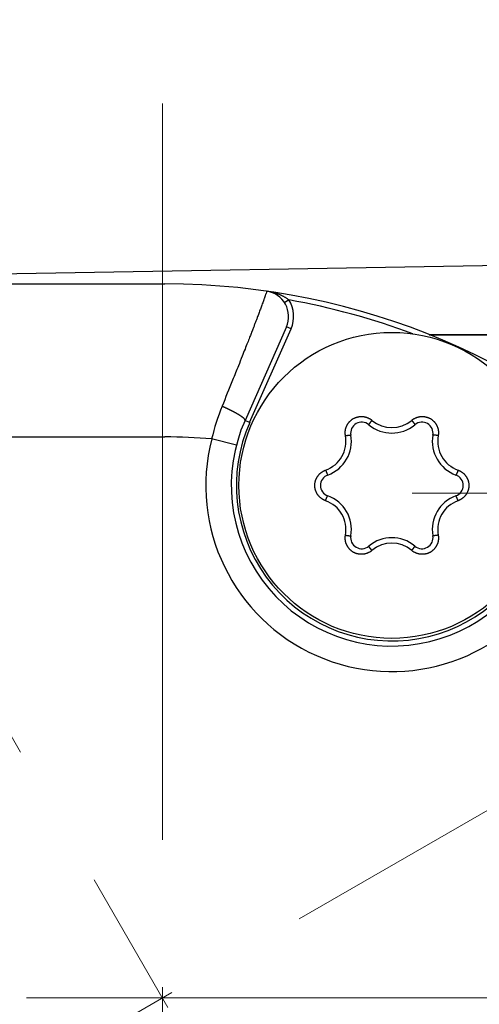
# Model space of a CAD drawing. Header units: millimetres. Extents: x 0 to 1071, y 0 to 742.
# Tile 27 of 127: x 479 to 488, y 225 to 244. Entities that reach past the tile are written whole.
import ezdxf

# ---------------------------------------------------------------- set-up
doc = ezdxf.new("R2010")
doc.units = ezdxf.units.MM
doc.header["$LTSCALE"] = 0.454724
doc.linetypes.add('CENTER', pattern=[50.8, 31.75, -6.35, 6.35, -6.35])
doc.layers.add('NoLayerName_001', color=7, linetype='Continuous')

# ---------------------------------------------------------------- blocks, each defined once
blk = doc.blocks.new('DIM_0003')
at = {"color": 3, "linetype": 'Continuous', "lineweight": 13}
blk.add_arc((54.498, 47.197), 54.498, 300, 210, dxfattribs=at)

msp = doc.modelspace()

# ---------------------------------------------------------------- linework, layer by layer
at = {"layer": 'NoLayerName_001', "color": 4, "linetype": 'CENTER', "lineweight": 13}
for p, q in [((481.3764, 205.0988), (481.3764, 242.9017)), ((471.3764, 242.4193), (513.0583, 170.224)), ((464.0558, 215.0988), (499.3413, 235.4708)), ((486.2764, 234.9983), (496.2764, 234.9983)), ((516.2461, 225.0988), (408.3764, 225.0988))]:
    msp.add_line(p, q, dxfattribs=at)
at = {"layer": 'NoLayerName_001', "color": 7, "linetype": 'Continuous', "lineweight": 25}
msp.add_line((493.8419, 239.5632), (468.8419, 239.1322), dxfattribs=at)
at = {"layer": 'NoLayerName_001', "color": 60, "linetype": 'Continuous', "lineweight": 25}
for p, q in [((475.9269, 239.0988), (481.4269, 239.0988)), ((483.8567, 238.7848), (483.7725, 238.7308)), ((483.8088, 238.2584), (482.9966, 236.4241)), ((483.9002, 238.2179), (483.8088, 238.2584)), ((483.088, 236.3836), (483.9002, 238.2179)), ((486.6109, 238.0988), (491.2764, 238.0988)), ((493.3769, 238.0988), (486.623, 238.0988)), ((483.088, 236.3836), (482.9966, 236.4241)), ((475.9269, 236.0988), (481.4269, 236.0988)), ((482.8267, 235.9357), (482.3426, 236.0606))]:
    msp.add_line(p, q, dxfattribs=at)
msp.add_circle((485.8769, 235.1488), 3, dxfattribs=at)
for centre, radius, start, end in [((481.4269, 225.0988), 14, 270, 90), ((483.3516, 238.4608), 0.5, 336.11967, 81.80247), ((483.489, 238.3216), 0.5914, 51.55712, 55.14345), ((481.4269, 225.0988), 13.9, 69.51275, 79.9326), ((483.3516, 238.4609), 0.6, 336.1169, 32.67139), ((486.707, 235.021), 4.4865, 158.02368, 166.60244), ((485.8769, 235.1488), 3.15, 156.1169, 336.1169), ((485.8769, 235.1488), 3.05, 156.1169, 336.1169), ((485.2852, 236.1735), 0.2167, 49.80613, 190.19387), ((485.8769, 236.8738), 0.7, 229.80613, 310.19387), ((485.8771, 236.8837), 0.6028, 229.67313, 310.32611), ((486.4685, 236.1735), 0.2167, 349.80613, 130.19387), ((481.4269, 225.0988), 11, 85.22472, 90), ((484.3749, 236.0159), 0.6022, 289.65289, 10.34711), ((484.383, 236.0113), 0.7, 289.80613, 10.19387), ((487.3708, 236.0113), 0.7, 169.80613, 250.19387), ((487.3788, 236.0159), 0.6022, 169.65291, 250.34709), ((485.8769, 235.1488), 3.65, 165.53355, 326.70026), ((484.6936, 235.1488), 0.2167, 109.80613, 250.19387), ((487.0601, 235.1488), 0.2167, 289.80613, 70.19387), ((484.383, 234.2863), 0.7, 349.80613, 70.19387), ((487.3708, 234.2863), 0.7, 109.80613, 190.19387), ((484.3749, 234.2816), 0.6022, 349.65292, 70.34708), ((487.3788, 234.2816), 0.6022, 109.65289, 190.34711), ((485.2852, 234.124), 0.2167, 169.80613, 310.19387), ((485.8769, 233.4238), 0.7, 49.80613, 130.19387), ((485.8766, 233.4138), 0.6028, 49.67313, 130.32611), ((486.4685, 234.124), 0.2167, 229.80613, 10.19387)]:
    msp.add_arc(centre, radius, start, end, dxfattribs=at)
for points, knots in [([(483.4229, 238.9557), (483.4182, 238.9418), (483.4112, 238.9209), (483.4017, 238.8932), (483.3945, 238.8724), (483.3873, 238.8516), (483.3801, 238.8308), (483.3728, 238.81), (483.363, 238.7824), (483.3507, 238.7478), (483.3358, 238.7064), (483.3208, 238.6651), (483.3056, 238.6238), (483.2904, 238.5825), (483.2751, 238.5412), (483.2596, 238.5), (483.2416, 238.452), (483.2208, 238.3971), (483.1973, 238.3354), (483.1736, 238.2738), (483.1472, 238.2054), (483.118, 238.1302), (483.0833, 238.0413), (483.0431, 237.9389), (482.9946, 237.8162), (482.935, 237.6662), (482.8534, 237.4619), (482.7222, 237.1352), (482.6151, 236.87), (482.5465, 236.7)], [0, 0, 0, 0, 0.0440032, 0.0660062, 0.0880086, 0.1100103, 0.1320124, 0.1540146, 0.1760167, 0.2200208, 0.264025, 0.3080292, 0.3520335, 0.3960377, 0.440042, 0.4840462, 0.5280504, 0.5940567, 0.660063, 0.7260693, 0.7920756, 0.880084, 0.9680923, 1.0781027, 1.2101152, 1.3641298, 1.5621487, 1.8701778, 2.4202298, 2.4202298, 2.4202298, 2.4202298]), ([(483.827, 238.8068), (483.821, 238.8109), (483.8091, 238.8191), (483.7907, 238.8306), (483.772, 238.8416), (483.7529, 238.852), (483.7336, 238.8619), (483.714, 238.8714), (483.6941, 238.8803), (483.6741, 238.8887), (483.6538, 238.8967), (483.6334, 238.9042), (483.6128, 238.9113), (483.5921, 238.9179), (483.5713, 238.9241), (483.5503, 238.9299), (483.5293, 238.9353), (483.5082, 238.9402), (483.487, 238.9447), (483.4657, 238.9488), (483.4443, 238.9526), (483.43, 238.9547), (483.4229, 238.9558)], [0, 0, 0, 0, 0.02167075, 0.04335167, 0.06504816, 0.08676319, 0.10849742, 0.13024935, 0.15201546, 0.17379033, 0.19556679, 0.21733601, 0.23908947, 0.26082698, 0.28255097, 0.30426357, 0.32596656, 0.34766141, 0.36934932, 0.39103116, 0.41270755, 0.43437882, 0.43437882, 0.43437882, 0.43437882]), ([(482.6118, 236.6708), (482.6082, 236.6724), (482.601, 236.6758), (482.5901, 236.6807), (482.5792, 236.6856), (482.5683, 236.6904), (482.5574, 236.6952), (482.5501, 236.6984), (482.5465, 236.7)], [0, 0, 0, 0, 0.011923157, 0.023846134, 0.035768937, 0.047691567, 0.059614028, 0.071536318, 0.071536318, 0.071536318, 0.071536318]), ([(482.9966, 236.4241), (482.9963, 236.428), (482.9972, 236.4365), (482.9893, 236.4465), (482.9816, 236.4556), (482.973, 236.4639), (482.964, 236.4718), (482.9548, 236.4794), (482.9453, 236.4866), (482.9357, 236.4936), (482.9259, 236.5005), (482.9161, 236.5072), (482.9062, 236.5138), (482.8962, 236.5203), (482.8861, 236.5267), (482.8759, 236.5329), (482.8658, 236.5392), (482.8555, 236.5453), (482.8453, 236.5513), (482.8349, 236.5573), (482.8246, 236.5632), (482.8142, 236.5691), (482.8038, 236.5749), (482.7933, 236.5806), (482.7828, 236.5862), (482.7723, 236.5918), (482.7617, 236.5974), (482.7511, 236.6029), (482.7405, 236.6084), (482.7299, 236.6138), (482.7193, 236.6191), (482.7086, 236.6245), (482.6979, 236.6298), (482.6872, 236.635), (482.6765, 236.6403), (482.6658, 236.6454), (482.655, 236.6506), (482.6442, 236.6557), (482.6334, 236.6608), (482.6226, 236.6658), (482.6154, 236.6691), (482.6118, 236.6708)], [0, 0, 0, 0, 0.01179245, 0.02430353, 0.0360378, 0.04799143, 0.05997732, 0.07191546, 0.0838301, 0.09573791, 0.1076489, 0.11956614, 0.13148889, 0.14341587, 0.15534535, 0.16727518, 0.17920338, 0.19112994, 0.20305538, 0.21498014, 0.22690458, 0.23882897, 0.25075352, 0.26267839, 0.27460365, 0.28652932, 0.29845536, 0.31038166, 0.3223081, 0.33423447, 0.34616055, 0.35808625, 0.37001161, 0.38193665, 0.39386139, 0.40578585, 0.41771006, 0.42963403, 0.44155778, 0.45348132, 0.46540466, 0.46540466, 0.46540466, 0.46540466]), ([(484.9673, 236.1241), (484.9665, 236.1292), (484.9647, 236.1395), (484.9631, 236.1551), (484.9622, 236.1707), (484.9621, 236.1864), (484.9627, 236.202), (484.9641, 236.2176), (484.9662, 236.2331), (484.9692, 236.2485), (484.9728, 236.2638), (484.9772, 236.2788), (484.9824, 236.2936), (484.9882, 236.3081), (484.9948, 236.3223), (485.002, 236.3362), (485.0099, 236.3497), (485.0185, 236.3628), (485.0277, 236.3754), (485.0375, 236.3876), (485.0479, 236.3993), (485.0589, 236.4105), (485.0704, 236.4211), (485.0824, 236.4311), (485.0949, 236.4406), (485.1079, 236.4494), (485.1212, 236.4575), (485.135, 236.465), (485.1491, 236.4718), (485.1635, 236.4779), (485.1782, 236.4833), (485.1932, 236.488), (485.2083, 236.4919), (485.2236, 236.4951), (485.2391, 236.4975), (485.2547, 236.4991), (485.2703, 236.5), (485.286, 236.5001), (485.3016, 236.4994), (485.3172, 236.4981), (485.3275, 236.4964), (485.3327, 236.4957)], [0, 0, 0, 0, 0.01560391, 0.03123477, 0.04688562, 0.06254921, 0.07821836, 0.09388632, 0.10954769, 0.12520242, 0.14085234, 0.15649894, 0.17214356, 0.18778768, 0.20343306, 0.21908072, 0.23473025, 0.25038088, 0.26603174, 0.28168218, 0.29733206, 0.31298188, 0.32863204, 0.34428244, 0.35993271, 0.37558253, 0.39123187, 0.40688125, 0.42253114, 0.43818149, 0.45383193, 0.4694821, 0.48513188, 0.50078165, 0.51643197, 0.53208275, 0.54773337, 0.563383, 0.57903085, 0.59467653, 0.610321, 0.610321, 0.610321, 0.610321]), ([(485.3327, 236.4957), (485.3378, 236.4947), (485.3481, 236.4929), (485.3633, 236.4892), (485.3783, 236.4848), (485.3931, 236.4796), (485.4076, 236.4737), (485.4218, 236.4671), (485.4357, 236.4598), (485.4492, 236.4518), (485.4623, 236.4432), (485.4749, 236.4341), (485.4829, 236.4274), (485.487, 236.4241)], [0, 0, 0, 0, 0.01564495, 0.03129179, 0.04694183, 0.06259659, 0.07825796, 0.09392591, 0.10959513, 0.12525889, 0.14091, 0.15654111, 0.17214515, 0.17214515, 0.17214515, 0.17214515]), ([(486.2667, 236.4241), (486.2708, 236.4274), (486.2788, 236.4341), (486.2915, 236.4432), (486.3045, 236.4518), (486.318, 236.4598), (486.3319, 236.4671), (486.3461, 236.4737), (486.3606, 236.4796), (486.3754, 236.4847), (486.3904, 236.4892), (486.4057, 236.4929), (486.421, 236.4958), (486.4365, 236.498), (486.4521, 236.4994), (486.4677, 236.5001), (486.4834, 236.5), (486.499, 236.4991), (486.5146, 236.4975), (486.5301, 236.4951), (486.5454, 236.4919), (486.5606, 236.488), (486.5755, 236.4833), (486.5902, 236.4779), (486.6046, 236.4718), (486.6187, 236.465), (486.6325, 236.4575), (486.6458, 236.4494), (486.6588, 236.4406), (486.6713, 236.4311), (486.6833, 236.4211), (486.6948, 236.4105), (486.7058, 236.3993), (486.7162, 236.3876), (486.726, 236.3754), (486.7352, 236.3628), (486.7438, 236.3497), (486.7517, 236.3362), (486.7589, 236.3223), (486.7656, 236.3081), (486.7693, 236.2983), (486.7712, 236.2935)], [0, 0, 0, 0, 0.01560377, 0.03123454, 0.04688539, 0.06254909, 0.07821843, 0.09388661, 0.10954815, 0.12520294, 0.14085285, 0.15649938, 0.1721439, 0.18778789, 0.20343314, 0.21908067, 0.23473008, 0.25038059, 0.26603134, 0.28168167, 0.29733144, 0.31298116, 0.32863122, 0.3442815, 0.35993163, 0.37558128, 0.39123041, 0.40687955, 0.4225292, 0.43817933, 0.45382961, 0.46947967, 0.4851294, 0.50077917, 0.51642951, 0.53208027, 0.54773078, 0.56338021, 0.57902775, 0.59467301, 0.61031702, 0.61031702, 0.61031702, 0.61031702]), ([(485.4294, 236.3495), (485.4291, 236.349), (485.4284, 236.3479), (485.4274, 236.3462), (485.4265, 236.3445), (485.4257, 236.3427), (485.4248, 236.341), (485.4251, 236.3397), (485.4251, 236.3391)], [0, 0, 0, 0, 0.001932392, 0.003873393, 0.0058132, 0.007735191, 0.009629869, 0.011524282, 0.011524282, 0.011524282, 0.011524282]), ([(485.487, 236.4241), (485.4862, 236.4232), (485.4845, 236.4212), (485.482, 236.4183), (485.4795, 236.4153), (485.4771, 236.4124), (485.4746, 236.4094), (485.4722, 236.4064), (485.4697, 236.4034), (485.4673, 236.4004), (485.4649, 236.3975), (485.4629, 236.3949), (485.4613, 236.3929), (485.4601, 236.3914), (485.4589, 236.3899), (485.4577, 236.3884), (485.4565, 236.3869), (485.4553, 236.3854), (485.4541, 236.3839), (485.4529, 236.3823), (485.4518, 236.3808), (485.4506, 236.3793), (485.4494, 236.3778), (485.4483, 236.3762), (485.4471, 236.3747), (485.4459, 236.3732), (485.4448, 236.3716), (485.4436, 236.3701), (485.4425, 236.3685), (485.4414, 236.367), (485.4402, 236.3654), (485.4391, 236.3639), (485.438, 236.3623), (485.4369, 236.3607), (485.4358, 236.3591), (485.4347, 236.3576), (485.4336, 236.356), (485.4325, 236.3544), (485.4315, 236.3528), (485.4304, 236.3512), (485.4297, 236.3501), (485.4294, 236.3495)], [0, 0, 0, 0, 0.003849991, 0.007700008, 0.011550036, 0.01540006, 0.019250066, 0.023100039, 0.026949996, 0.030799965, 0.034649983, 0.038500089, 0.04042519, 0.04235032, 0.044275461, 0.046200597, 0.048125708, 0.050050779, 0.051975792, 0.053900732, 0.055825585, 0.057750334, 0.059674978, 0.061599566, 0.063524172, 0.065448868, 0.067373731, 0.069298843, 0.071224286, 0.073150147, 0.0750765, 0.077003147, 0.078929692, 0.080855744, 0.08278092, 0.08470485, 0.086627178, 0.088547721, 0.090467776, 0.092389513, 0.094315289, 0.094315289, 0.094315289, 0.094315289]), ([(486.2667, 236.4241), (486.2676, 236.4232), (486.2692, 236.4212), (486.2717, 236.4183), (486.2742, 236.4153), (486.2767, 236.4124), (486.2791, 236.4094), (486.2816, 236.4064), (486.284, 236.4034), (486.2864, 236.4004), (486.2888, 236.3975), (486.2909, 236.3949), (486.2925, 236.3929), (486.2937, 236.3914), (486.2948, 236.3899), (486.296, 236.3884), (486.2972, 236.3869), (486.2984, 236.3854), (486.2996, 236.3839), (486.3008, 236.3823), (486.302, 236.3808), (486.3031, 236.3793), (486.3043, 236.3778), (486.3055, 236.3762), (486.3066, 236.3747), (486.3078, 236.3732), (486.3089, 236.3716), (486.3101, 236.3701), (486.3112, 236.3685), (486.3124, 236.367), (486.3135, 236.3654), (486.3146, 236.3639), (486.3157, 236.3623), (486.3169, 236.3607), (486.318, 236.3591), (486.319, 236.3575), (486.3201, 236.356), (486.3212, 236.3544), (486.3223, 236.3528), (486.3233, 236.3511), (486.324, 236.3501), (486.3243, 236.3495)], [0, 0, 0, 0, 0.003850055, 0.007700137, 0.011550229, 0.015400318, 0.019250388, 0.023100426, 0.026950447, 0.030800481, 0.034650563, 0.038500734, 0.040425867, 0.042351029, 0.044276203, 0.04620137, 0.048126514, 0.050051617, 0.051976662, 0.053901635, 0.055826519, 0.057751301, 0.059675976, 0.061600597, 0.063525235, 0.065449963, 0.067374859, 0.069300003, 0.071225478, 0.073151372, 0.075077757, 0.077004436, 0.078931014, 0.080857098, 0.082782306, 0.084706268, 0.086628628, 0.088549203, 0.09046929, 0.092391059, 0.094316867, 0.094316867, 0.094316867, 0.094316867]), ([(486.3243, 236.3495), (486.3247, 236.349), (486.3253, 236.3479), (486.3263, 236.3462), (486.3272, 236.3445), (486.328, 236.3427), (486.3289, 236.341), (486.3287, 236.3397), (486.3286, 236.3391)], [0, 0, 0, 0, 0.001932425, 0.00387346, 0.0058133, 0.007735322, 0.009630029, 0.011524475, 0.011524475, 0.011524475, 0.011524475]), ([(486.7712, 236.2935), (486.773, 236.2886), (486.7765, 236.2788), (486.7809, 236.2637), (486.7846, 236.2485), (486.7875, 236.2331), (486.7896, 236.2176), (486.791, 236.202), (486.7916, 236.1864), (486.7915, 236.1707), (486.7906, 236.1551), (486.789, 236.1395), (486.7872, 236.1292), (486.7864, 236.1241)], [0, 0, 0, 0, 0.01564453, 0.03129107, 0.04694096, 0.0625957, 0.07825716, 0.09392521, 0.10959444, 0.12525804, 0.14090884, 0.15653959, 0.17214336, 0.17214336, 0.17214336, 0.17214336]), ([(484.9673, 236.1241), (484.9686, 236.1243), (484.9711, 236.1248), (484.9749, 236.1255), (484.9787, 236.1261), (484.9825, 236.1268), (484.9863, 236.1274), (484.9901, 236.1281), (484.9939, 236.1287), (484.9977, 236.1293), (485.0015, 236.1299), (485.0046, 236.1304), (485.0072, 236.1308), (485.0091, 236.1311), (485.011, 236.1313), (485.0129, 236.1316), (485.0148, 236.1319), (485.0167, 236.1322), (485.0186, 236.1324), (485.0205, 236.1327), (485.0224, 236.1329), (485.0243, 236.1332), (485.0262, 236.1334), (485.0281, 236.1337), (485.0301, 236.1339), (485.032, 236.1342), (485.0339, 236.1344), (485.0358, 236.1346), (485.0377, 236.1348), (485.0396, 236.135), (485.0415, 236.1352), (485.0435, 236.1354), (485.0454, 236.1356), (485.0473, 236.1358), (485.0492, 236.136), (485.0511, 236.1361), (485.053, 236.1363), (485.055, 236.1364), (485.0569, 236.1365), (485.0588, 236.1366), (485.0601, 236.1366), (485.0607, 236.1367)], [0, 0, 0, 0, 0.003849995, 0.007700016, 0.011550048, 0.015400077, 0.019250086, 0.023100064, 0.026950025, 0.030799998, 0.03465002, 0.03850013, 0.040425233, 0.042350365, 0.044275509, 0.046200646, 0.04812576, 0.050050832, 0.051975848, 0.05390079, 0.055825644, 0.057750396, 0.059675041, 0.061599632, 0.06352424, 0.065448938, 0.067373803, 0.069298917, 0.071224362, 0.073150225, 0.07507658, 0.077003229, 0.078929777, 0.08085583, 0.082781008, 0.084704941, 0.086627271, 0.088547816, 0.090467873, 0.092389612, 0.094315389, 0.094315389, 0.094315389, 0.094315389]), ([(485.0607, 236.1367), (485.0614, 236.1367), (485.0627, 236.1367), (485.0646, 236.1367), (485.0665, 236.1366), (485.0684, 236.1364), (485.0704, 236.1364), (485.0714, 236.1355), (485.0719, 236.1352)], [0, 0, 0, 0, 0.001932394, 0.003873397, 0.005813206, 0.007735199, 0.009629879, 0.011524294, 0.011524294, 0.011524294, 0.011524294]), ([(486.693, 236.1367), (486.6924, 236.1367), (486.6911, 236.1367), (486.6891, 236.1367), (486.6872, 236.1366), (486.6853, 236.1364), (486.6833, 236.1364), (486.6823, 236.1355), (486.6818, 236.1352)], [0, 0, 0, 0, 0.001932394, 0.003873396, 0.005813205, 0.007735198, 0.009629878, 0.011524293, 0.011524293, 0.011524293, 0.011524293]), ([(486.7864, 236.1241), (486.7852, 236.1243), (486.7826, 236.1248), (486.7788, 236.1255), (486.775, 236.1261), (486.7713, 236.1268), (486.7675, 236.1274), (486.7637, 236.1281), (486.7599, 236.1287), (486.7561, 236.1293), (486.7523, 236.1299), (486.7491, 236.1304), (486.7465, 236.1308), (486.7446, 236.1311), (486.7427, 236.1313), (486.7408, 236.1316), (486.7389, 236.1319), (486.737, 236.1322), (486.7351, 236.1324), (486.7332, 236.1327), (486.7313, 236.1329), (486.7294, 236.1332), (486.7275, 236.1334), (486.7256, 236.1337), (486.7237, 236.1339), (486.7218, 236.1342), (486.7198, 236.1344), (486.7179, 236.1346), (486.716, 236.1348), (486.7141, 236.135), (486.7122, 236.1352), (486.7103, 236.1354), (486.7084, 236.1356), (486.7064, 236.1358), (486.7045, 236.136), (486.7026, 236.1361), (486.7007, 236.1363), (486.6988, 236.1364), (486.6969, 236.1365), (486.6949, 236.1366), (486.6936, 236.1366), (486.693, 236.1367)], [0, 0, 0, 0, 0.003849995, 0.007700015, 0.011550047, 0.015400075, 0.019250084, 0.023100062, 0.026950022, 0.030799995, 0.034650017, 0.038500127, 0.040425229, 0.042350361, 0.044275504, 0.046200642, 0.048125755, 0.050050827, 0.051975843, 0.053900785, 0.055825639, 0.05775039, 0.059675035, 0.061599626, 0.063524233, 0.065448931, 0.067373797, 0.06929891, 0.071224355, 0.073150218, 0.075076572, 0.077003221, 0.078929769, 0.080855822, 0.082781, 0.084704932, 0.086627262, 0.088547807, 0.090467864, 0.092389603, 0.09431538, 0.09431538, 0.09431538, 0.09431538]), ([(484.5774, 234.8487), (484.5726, 234.8506), (484.5628, 234.8542), (484.5485, 234.8606), (484.5345, 234.8676), (484.5209, 234.8753), (484.5077, 234.8837), (484.4948, 234.8927), (484.4825, 234.9023), (484.4706, 234.9126), (484.4592, 234.9233), (484.4484, 234.9347), (484.4382, 234.9465), (484.4286, 234.9588), (484.4195, 234.9716), (484.4111, 234.9848), (484.4034, 234.9984), (484.3963, 235.0124), (484.39, 235.0267), (484.3843, 235.0413), (484.3794, 235.0562), (484.3752, 235.0713), (484.3718, 235.0865), (484.3691, 235.102), (484.3672, 235.1175), (484.366, 235.1331), (484.3656, 235.1488), (484.366, 235.1644), (484.3672, 235.18), (484.3691, 235.1956), (484.3718, 235.211), (484.3752, 235.2263), (484.3794, 235.2414), (484.3843, 235.2562), (484.39, 235.2708), (484.3963, 235.2851), (484.4034, 235.2991), (484.4111, 235.3127), (484.4195, 235.3259), (484.4285, 235.3388), (484.4351, 235.3469), (484.4383, 235.351)], [0, 0, 0, 0, 0.01560396, 0.0312349, 0.04688591, 0.06254976, 0.07821926, 0.09388763, 0.10954942, 0.12520451, 0.14085472, 0.15650155, 0.17214635, 0.18779058, 0.20343606, 0.21908384, 0.23473353, 0.25038435, 0.26603543, 0.2816861, 0.29733619, 0.31298619, 0.32863649, 0.34428701, 0.35993736, 0.37558723, 0.39123657, 0.40688589, 0.42253571, 0.43818599, 0.45383641, 0.46948661, 0.48513647, 0.50078639, 0.51643686, 0.53208773, 0.54773837, 0.5633879, 0.57903556, 0.59468094, 0.61032506, 0.61032506, 0.61032506, 0.61032506]), ([(484.4383, 235.351), (484.4417, 235.3549), (484.4484, 235.3629), (484.4593, 235.3742), (484.4706, 235.385), (484.4825, 235.3952), (484.4948, 235.4048), (484.5077, 235.4138), (484.5209, 235.4222), (484.5345, 235.4299), (484.5485, 235.4369), (484.5628, 235.4434), (484.5726, 235.4469), (484.5774, 235.4488)], [0, 0, 0, 0, 0.01564465, 0.03129129, 0.04694128, 0.06259608, 0.07825755, 0.09392559, 0.10959481, 0.12525847, 0.14090938, 0.15654029, 0.17214425, 0.17214425, 0.17214425, 0.17214425]), ([(484.5774, 235.4488), (484.5779, 235.4476), (484.5787, 235.4452), (484.58, 235.4416), (484.5813, 235.4379), (484.5827, 235.4343), (484.584, 235.4307), (484.5854, 235.4271), (484.5867, 235.4235), (484.5881, 235.4199), (484.5895, 235.4163), (484.5906, 235.4133), (484.5916, 235.4109), (484.5923, 235.4092), (484.593, 235.4074), (484.5937, 235.4056), (484.5944, 235.4038), (484.5951, 235.402), (484.5959, 235.4002), (484.5966, 235.3984), (484.5973, 235.3967), (484.5981, 235.3949), (484.5988, 235.3931), (484.5995, 235.3913), (484.6003, 235.3896), (484.6011, 235.3878), (484.6018, 235.386), (484.6026, 235.3842), (484.6033, 235.3825), (484.6041, 235.3807), (484.6049, 235.379), (484.6057, 235.3772), (484.6065, 235.3754), (484.6073, 235.3737), (484.6081, 235.372), (484.6089, 235.3702), (484.6098, 235.3685), (484.6106, 235.3668), (484.6115, 235.365), (484.6124, 235.3633), (484.613, 235.3622), (484.6133, 235.3616)], [0, 0, 0, 0, 0.003849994, 0.007700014, 0.011550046, 0.015400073, 0.019250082, 0.023100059, 0.026950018, 0.030799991, 0.034650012, 0.038500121, 0.040425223, 0.042350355, 0.044275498, 0.046200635, 0.048125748, 0.05005082, 0.051975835, 0.053900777, 0.055825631, 0.057750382, 0.059675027, 0.061599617, 0.063524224, 0.065448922, 0.067373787, 0.0692989, 0.071224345, 0.073150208, 0.075076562, 0.077003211, 0.078929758, 0.080855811, 0.082780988, 0.084704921, 0.08662725, 0.088547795, 0.090467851, 0.09238959, 0.094315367, 0.094315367, 0.094315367, 0.094315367]), ([(484.6133, 235.3616), (484.6136, 235.3611), (484.6142, 235.3599), (484.6152, 235.3583), (484.6162, 235.3566), (484.6173, 235.3551), (484.6183, 235.3534), (484.6196, 235.353), (484.6202, 235.3527)], [0, 0, 0, 0, 0.001932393, 0.003873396, 0.005813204, 0.007735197, 0.009629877, 0.011524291, 0.011524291, 0.011524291, 0.011524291]), ([(487.1405, 235.3616), (487.1402, 235.3611), (487.1395, 235.3599), (487.1386, 235.3583), (487.1376, 235.3566), (487.1364, 235.3551), (487.1354, 235.3534), (487.1341, 235.353), (487.1336, 235.3527)], [0, 0, 0, 0, 0.001932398, 0.003873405, 0.005813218, 0.007735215, 0.009629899, 0.011524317, 0.011524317, 0.011524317, 0.011524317]), ([(487.1763, 235.4488), (487.1759, 235.4476), (487.175, 235.4452), (487.1737, 235.4416), (487.1724, 235.4379), (487.171, 235.4343), (487.1697, 235.4307), (487.1684, 235.4271), (487.167, 235.4235), (487.1656, 235.4199), (487.1642, 235.4163), (487.1631, 235.4133), (487.1621, 235.4109), (487.1614, 235.4092), (487.1607, 235.4074), (487.16, 235.4056), (487.1593, 235.4038), (487.1586, 235.402), (487.1579, 235.4002), (487.1571, 235.3984), (487.1564, 235.3967), (487.1557, 235.3949), (487.1549, 235.3931), (487.1542, 235.3913), (487.1534, 235.3896), (487.1527, 235.3878), (487.1519, 235.386), (487.1512, 235.3842), (487.1504, 235.3825), (487.1496, 235.3807), (487.1488, 235.379), (487.148, 235.3772), (487.1472, 235.3754), (487.1464, 235.3737), (487.1456, 235.372), (487.1448, 235.3702), (487.144, 235.3685), (487.1431, 235.3668), (487.1422, 235.365), (487.1414, 235.3633), (487.1408, 235.3622), (487.1405, 235.3616)], [0, 0, 0, 0, 0.003850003, 0.007700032, 0.011550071, 0.015400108, 0.019250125, 0.02310011, 0.026950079, 0.03080006, 0.03465009, 0.038500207, 0.040425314, 0.04235045, 0.044275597, 0.046200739, 0.048125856, 0.050050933, 0.051975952, 0.053900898, 0.055825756, 0.057750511, 0.059675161, 0.061599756, 0.063524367, 0.065449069, 0.067373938, 0.069299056, 0.071224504, 0.073150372, 0.07507673, 0.077003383, 0.078929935, 0.080855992, 0.082781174, 0.08470511, 0.086627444, 0.088547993, 0.090468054, 0.092389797, 0.094315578, 0.094315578, 0.094315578, 0.094315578]), ([(487.1763, 235.4488), (487.1811, 235.4469), (487.1909, 235.4434), (487.2052, 235.4369), (487.2192, 235.4299), (487.2328, 235.4222), (487.2461, 235.4138), (487.2589, 235.4048), (487.2713, 235.3952), (487.2831, 235.385), (487.2945, 235.3742), (487.3053, 235.3629), (487.3155, 235.351), (487.3252, 235.3387), (487.3342, 235.3259), (487.3426, 235.3127), (487.3503, 235.2991), (487.3574, 235.2851), (487.3637, 235.2708), (487.3694, 235.2562), (487.3743, 235.2414), (487.3785, 235.2263), (487.382, 235.211), (487.3846, 235.1956), (487.3866, 235.18), (487.3877, 235.1644), (487.3881, 235.1488), (487.3877, 235.1331), (487.3866, 235.1175), (487.3846, 235.102), (487.382, 235.0865), (487.3785, 235.0713), (487.3743, 235.0562), (487.3694, 235.0413), (487.3637, 235.0267), (487.3574, 235.0124), (487.3503, 234.9984), (487.3426, 234.9848), (487.3342, 234.9716), (487.3252, 234.9588), (487.3186, 234.9507), (487.3154, 234.9466)], [0, 0, 0, 0, 0.01560396, 0.0312349, 0.04688591, 0.06254976, 0.07821926, 0.09388763, 0.10954942, 0.12520451, 0.14085472, 0.15650155, 0.17214635, 0.18779058, 0.20343606, 0.21908384, 0.23473353, 0.25038435, 0.26603543, 0.2816861, 0.29733619, 0.31298619, 0.32863649, 0.34428701, 0.35993736, 0.37558723, 0.39123657, 0.40688589, 0.42253571, 0.43818599, 0.45383641, 0.46948661, 0.48513647, 0.50078639, 0.51643686, 0.53208773, 0.54773837, 0.5633879, 0.57903556, 0.59468094, 0.61032506, 0.61032506, 0.61032506, 0.61032506]), ([(484.6133, 234.9359), (484.6136, 234.9365), (484.6142, 234.9376), (484.6152, 234.9393), (484.6162, 234.9409), (484.6173, 234.9425), (484.6183, 234.9442), (484.6196, 234.9446), (484.6202, 234.9449)], [0, 0, 0, 0, 0.001932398, 0.003873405, 0.005813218, 0.007735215, 0.009629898, 0.011524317, 0.011524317, 0.011524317, 0.011524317]), ([(487.1405, 234.9359), (487.1402, 234.9365), (487.1395, 234.9376), (487.1386, 234.9393), (487.1376, 234.9409), (487.1364, 234.9425), (487.1354, 234.9442), (487.1341, 234.9446), (487.1336, 234.9449)], [0, 0, 0, 0, 0.001932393, 0.003873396, 0.005813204, 0.007735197, 0.009629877, 0.011524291, 0.011524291, 0.011524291, 0.011524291]), ([(487.3154, 234.9466), (487.312, 234.9426), (487.3053, 234.9346), (487.2945, 234.9234), (487.2831, 234.9126), (487.2713, 234.9023), (487.2589, 234.8927), (487.2461, 234.8837), (487.2328, 234.8753), (487.2192, 234.8676), (487.2052, 234.8606), (487.1909, 234.8542), (487.1811, 234.8506), (487.1763, 234.8487)], [0, 0, 0, 0, 0.01564465, 0.03129129, 0.04694128, 0.06259608, 0.07825755, 0.09392559, 0.10959481, 0.12525847, 0.14090938, 0.15654029, 0.17214425, 0.17214425, 0.17214425, 0.17214425]), ([(484.5774, 234.8487), (484.5779, 234.8499), (484.5787, 234.8524), (484.58, 234.856), (484.5813, 234.8596), (484.5827, 234.8632), (484.584, 234.8668), (484.5854, 234.8704), (484.5867, 234.874), (484.5881, 234.8776), (484.5895, 234.8812), (484.5906, 234.8842), (484.5916, 234.8866), (484.5923, 234.8884), (484.593, 234.8902), (484.5937, 234.892), (484.5944, 234.8938), (484.5951, 234.8955), (484.5959, 234.8973), (484.5966, 234.8991), (484.5973, 234.9009), (484.5981, 234.9027), (484.5988, 234.9044), (484.5995, 234.9062), (484.6003, 234.908), (484.6011, 234.9098), (484.6018, 234.9115), (484.6026, 234.9133), (484.6033, 234.9151), (484.6041, 234.9168), (484.6049, 234.9186), (484.6057, 234.9203), (484.6065, 234.9221), (484.6073, 234.9238), (484.6081, 234.9256), (484.6089, 234.9273), (484.6098, 234.9291), (484.6106, 234.9308), (484.6115, 234.9325), (484.6124, 234.9342), (484.613, 234.9353), (484.6133, 234.9359)], [0, 0, 0, 0, 0.003850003, 0.007700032, 0.011550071, 0.015400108, 0.019250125, 0.02310011, 0.026950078, 0.03080006, 0.03465009, 0.038500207, 0.040425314, 0.04235045, 0.044275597, 0.046200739, 0.048125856, 0.050050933, 0.051975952, 0.053900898, 0.055825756, 0.057750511, 0.059675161, 0.061599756, 0.063524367, 0.065449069, 0.067373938, 0.069299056, 0.071224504, 0.073150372, 0.07507673, 0.077003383, 0.078929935, 0.080855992, 0.082781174, 0.08470511, 0.086627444, 0.088547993, 0.090468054, 0.092389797, 0.094315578, 0.094315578, 0.094315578, 0.094315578]), ([(487.1763, 234.8487), (487.1759, 234.8499), (487.175, 234.8524), (487.1737, 234.856), (487.1724, 234.8596), (487.171, 234.8632), (487.1697, 234.8668), (487.1684, 234.8704), (487.167, 234.874), (487.1656, 234.8776), (487.1642, 234.8812), (487.1631, 234.8842), (487.1621, 234.8866), (487.1614, 234.8884), (487.1607, 234.8902), (487.16, 234.892), (487.1593, 234.8938), (487.1586, 234.8955), (487.1579, 234.8973), (487.1571, 234.8991), (487.1564, 234.9009), (487.1557, 234.9027), (487.1549, 234.9044), (487.1542, 234.9062), (487.1534, 234.908), (487.1527, 234.9098), (487.1519, 234.9115), (487.1512, 234.9133), (487.1504, 234.9151), (487.1496, 234.9168), (487.1488, 234.9186), (487.148, 234.9203), (487.1472, 234.9221), (487.1464, 234.9238), (487.1456, 234.9256), (487.1448, 234.9273), (487.144, 234.9291), (487.1431, 234.9308), (487.1422, 234.9325), (487.1414, 234.9342), (487.1408, 234.9353), (487.1405, 234.9359)], [0, 0, 0, 0, 0.003849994, 0.007700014, 0.011550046, 0.015400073, 0.019250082, 0.023100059, 0.026950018, 0.030799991, 0.034650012, 0.038500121, 0.040425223, 0.042350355, 0.044275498, 0.046200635, 0.048125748, 0.05005082, 0.051975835, 0.053900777, 0.055825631, 0.057750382, 0.059675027, 0.061599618, 0.063524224, 0.065448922, 0.067373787, 0.0692989, 0.071224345, 0.073150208, 0.075076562, 0.077003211, 0.078929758, 0.080855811, 0.082780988, 0.084704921, 0.08662725, 0.088547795, 0.090467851, 0.09238959, 0.094315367, 0.094315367, 0.094315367, 0.094315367]), ([(484.9825, 234.004), (484.9808, 234.009), (484.9772, 234.0188), (484.9728, 234.0338), (484.9692, 234.049), (484.9662, 234.0644), (484.9641, 234.0799), (484.9627, 234.0955), (484.9621, 234.1112), (484.9622, 234.1269), (484.9631, 234.1425), (484.9647, 234.158), (484.9665, 234.1683), (484.9673, 234.1734)], [0, 0, 0, 0, 0.01564453, 0.03129107, 0.04694096, 0.0625957, 0.07825716, 0.09392521, 0.10959444, 0.12525804, 0.14090884, 0.15653959, 0.17214336, 0.17214336, 0.17214336, 0.17214336]), ([(484.9673, 234.1734), (484.9686, 234.1732), (484.9711, 234.1728), (484.9749, 234.1721), (484.9787, 234.1714), (484.9825, 234.1708), (484.9863, 234.1701), (484.9901, 234.1695), (484.9939, 234.1689), (484.9977, 234.1682), (485.0015, 234.1676), (485.0046, 234.1672), (485.0072, 234.1668), (485.0091, 234.1665), (485.011, 234.1662), (485.0129, 234.1659), (485.0148, 234.1657), (485.0167, 234.1654), (485.0186, 234.1651), (485.0205, 234.1649), (485.0224, 234.1646), (485.0243, 234.1644), (485.0262, 234.1641), (485.0281, 234.1639), (485.0301, 234.1636), (485.032, 234.1634), (485.0339, 234.1632), (485.0358, 234.1629), (485.0377, 234.1627), (485.0396, 234.1625), (485.0415, 234.1623), (485.0435, 234.1621), (485.0454, 234.1619), (485.0473, 234.1618), (485.0492, 234.1616), (485.0511, 234.1614), (485.053, 234.1613), (485.055, 234.1612), (485.0569, 234.1611), (485.0588, 234.161), (485.0601, 234.1609), (485.0607, 234.1609)], [0, 0, 0, 0, 0.003849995, 0.007700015, 0.011550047, 0.015400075, 0.019250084, 0.023100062, 0.026950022, 0.030799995, 0.034650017, 0.038500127, 0.040425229, 0.042350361, 0.044275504, 0.046200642, 0.048125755, 0.050050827, 0.051975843, 0.053900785, 0.055825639, 0.05775039, 0.059675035, 0.061599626, 0.063524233, 0.065448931, 0.067373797, 0.06929891, 0.071224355, 0.073150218, 0.075076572, 0.077003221, 0.078929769, 0.080855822, 0.082781, 0.084704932, 0.086627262, 0.088547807, 0.090467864, 0.092389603, 0.09431538, 0.09431538, 0.09431538, 0.09431538]), ([(486.7864, 234.1734), (486.7872, 234.1683), (486.789, 234.158), (486.7906, 234.1425), (486.7915, 234.1269), (486.7916, 234.1112), (486.791, 234.0955), (486.7896, 234.0799), (486.7875, 234.0644), (486.7846, 234.049), (486.7809, 234.0338), (486.7765, 234.0188), (486.7714, 234.004), (486.7655, 233.9895), (486.759, 233.9753), (486.7517, 233.9614), (486.7438, 233.9479), (486.7352, 233.9348), (486.726, 233.9221), (486.7162, 233.9099), (486.7058, 233.8982), (486.6948, 233.8871), (486.6833, 233.8764), (486.6713, 233.8664), (486.6588, 233.857), (486.6458, 233.8482), (486.6325, 233.84), (486.6187, 233.8325), (486.6046, 233.8257), (486.5902, 233.8196), (486.5755, 233.8142), (486.5606, 233.8096), (486.5454, 233.8056), (486.5301, 233.8025), (486.5146, 233.8001), (486.499, 233.7984), (486.4834, 233.7976), (486.4678, 233.7974), (486.4521, 233.7981), (486.4365, 233.7995), (486.4262, 233.8011), (486.421, 233.8018)], [0, 0, 0, 0, 0.01560391, 0.03123477, 0.04688562, 0.06254921, 0.07821836, 0.09388632, 0.10954769, 0.12520242, 0.14085234, 0.15649894, 0.17214356, 0.18778768, 0.20343306, 0.21908072, 0.23473025, 0.25038088, 0.26603174, 0.28168218, 0.29733206, 0.31298188, 0.32863204, 0.34428244, 0.35993271, 0.37558253, 0.39123187, 0.40688125, 0.42253114, 0.43818149, 0.45383193, 0.4694821, 0.48513188, 0.50078165, 0.51643197, 0.53208275, 0.54773337, 0.563383, 0.57903085, 0.59467653, 0.610321, 0.610321, 0.610321, 0.610321]), ([(486.7864, 234.1734), (486.7852, 234.1732), (486.7826, 234.1728), (486.7788, 234.1721), (486.775, 234.1714), (486.7713, 234.1708), (486.7675, 234.1701), (486.7637, 234.1695), (486.7599, 234.1689), (486.7561, 234.1682), (486.7523, 234.1676), (486.7491, 234.1672), (486.7465, 234.1668), (486.7446, 234.1665), (486.7427, 234.1662), (486.7408, 234.1659), (486.7389, 234.1657), (486.737, 234.1654), (486.7351, 234.1651), (486.7332, 234.1649), (486.7313, 234.1646), (486.7294, 234.1644), (486.7275, 234.1641), (486.7256, 234.1639), (486.7237, 234.1636), (486.7218, 234.1634), (486.7198, 234.1632), (486.7179, 234.1629), (486.716, 234.1627), (486.7141, 234.1625), (486.7122, 234.1623), (486.7103, 234.1621), (486.7084, 234.1619), (486.7064, 234.1618), (486.7045, 234.1616), (486.7026, 234.1614), (486.7007, 234.1613), (486.6988, 234.1612), (486.6969, 234.1611), (486.6949, 234.161), (486.6936, 234.1609), (486.693, 234.1609)], [0, 0, 0, 0, 0.003849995, 0.007700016, 0.011550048, 0.015400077, 0.019250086, 0.023100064, 0.026950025, 0.030799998, 0.03465002, 0.03850013, 0.040425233, 0.042350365, 0.044275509, 0.046200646, 0.04812576, 0.050050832, 0.051975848, 0.05390079, 0.055825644, 0.057750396, 0.059675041, 0.061599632, 0.06352424, 0.065448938, 0.067373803, 0.069298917, 0.071224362, 0.073150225, 0.07507658, 0.077003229, 0.078929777, 0.08085583, 0.082781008, 0.084704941, 0.086627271, 0.088547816, 0.090467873, 0.092389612, 0.094315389, 0.094315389, 0.094315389, 0.094315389]), ([(485.487, 233.8734), (485.4829, 233.8701), (485.4749, 233.8635), (485.4623, 233.8543), (485.4492, 233.8457), (485.4357, 233.8378), (485.4218, 233.8305), (485.4076, 233.8239), (485.3931, 233.818), (485.3783, 233.8128), (485.3633, 233.8084), (485.3481, 233.8047), (485.3327, 233.8017), (485.3172, 233.7995), (485.3016, 233.7981), (485.286, 233.7975), (485.2703, 233.7976), (485.2547, 233.7984), (485.2391, 233.8001), (485.2236, 233.8025), (485.2083, 233.8056), (485.1932, 233.8096), (485.1782, 233.8142), (485.1635, 233.8196), (485.1491, 233.8257), (485.135, 233.8325), (485.1212, 233.84), (485.1079, 233.8482), (485.0949, 233.857), (485.0824, 233.8664), (485.0704, 233.8764), (485.0589, 233.8871), (485.0479, 233.8982), (485.0375, 233.9099), (485.0277, 233.9221), (485.0185, 233.9348), (485.01, 233.9479), (485.002, 233.9614), (484.9948, 233.9753), (484.9882, 233.9895), (484.9844, 233.9992), (484.9825, 234.004)], [0, 0, 0, 0, 0.01560377, 0.03123454, 0.04688539, 0.06254909, 0.07821843, 0.09388661, 0.10954815, 0.12520294, 0.14085285, 0.15649938, 0.1721439, 0.18778789, 0.20343314, 0.21908067, 0.23473008, 0.25038059, 0.26603134, 0.28168167, 0.29733144, 0.31298116, 0.32863122, 0.3442815, 0.35993163, 0.37558128, 0.39123041, 0.40687955, 0.4225292, 0.43817933, 0.45382961, 0.46947967, 0.4851294, 0.50077917, 0.51642951, 0.53208027, 0.54773078, 0.56338021, 0.57902775, 0.59467301, 0.61031702, 0.61031702, 0.61031702, 0.61031702]), ([(485.0607, 234.1609), (485.0614, 234.1609), (485.0627, 234.1609), (485.0646, 234.1609), (485.0665, 234.1609), (485.0684, 234.1611), (485.0704, 234.1612), (485.0714, 234.1621), (485.0719, 234.1624)], [0, 0, 0, 0, 0.001932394, 0.003873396, 0.005813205, 0.007735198, 0.009629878, 0.011524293, 0.011524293, 0.011524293, 0.011524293]), ([(486.693, 234.1609), (486.6924, 234.1609), (486.6911, 234.1609), (486.6891, 234.1609), (486.6872, 234.1609), (486.6853, 234.1611), (486.6833, 234.1612), (486.6823, 234.1621), (486.6818, 234.1624)], [0, 0, 0, 0, 0.001932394, 0.003873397, 0.005813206, 0.007735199, 0.009629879, 0.011524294, 0.011524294, 0.011524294, 0.011524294]), ([(485.4294, 233.948), (485.4291, 233.9486), (485.4284, 233.9497), (485.4274, 233.9514), (485.4265, 233.9531), (485.4257, 233.9548), (485.4248, 233.9566), (485.4251, 233.9579), (485.4251, 233.9585)], [0, 0, 0, 0, 0.001932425, 0.00387346, 0.0058133, 0.007735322, 0.009630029, 0.011524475, 0.011524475, 0.011524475, 0.011524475]), ([(485.487, 233.8734), (485.4862, 233.8744), (485.4845, 233.8763), (485.482, 233.8793), (485.4795, 233.8822), (485.4771, 233.8852), (485.4746, 233.8882), (485.4722, 233.8911), (485.4697, 233.8941), (485.4673, 233.8971), (485.4649, 233.9001), (485.4629, 233.9026), (485.4613, 233.9046), (485.4601, 233.9061), (485.4589, 233.9076), (485.4577, 233.9091), (485.4565, 233.9106), (485.4553, 233.9122), (485.4541, 233.9137), (485.4529, 233.9152), (485.4518, 233.9167), (485.4506, 233.9183), (485.4494, 233.9198), (485.4483, 233.9213), (485.4471, 233.9228), (485.4459, 233.9244), (485.4448, 233.9259), (485.4436, 233.9275), (485.4425, 233.929), (485.4414, 233.9306), (485.4402, 233.9321), (485.4391, 233.9337), (485.438, 233.9353), (485.4369, 233.9368), (485.4358, 233.9384), (485.4347, 233.94), (485.4336, 233.9416), (485.4325, 233.9432), (485.4315, 233.9448), (485.4304, 233.9464), (485.4297, 233.9475), (485.4294, 233.948)], [0, 0, 0, 0, 0.003850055, 0.007700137, 0.011550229, 0.015400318, 0.019250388, 0.023100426, 0.026950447, 0.030800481, 0.034650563, 0.038500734, 0.040425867, 0.042351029, 0.044276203, 0.04620137, 0.048126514, 0.050051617, 0.051976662, 0.053901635, 0.055826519, 0.057751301, 0.059675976, 0.061600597, 0.063525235, 0.065449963, 0.067374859, 0.069300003, 0.071225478, 0.073151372, 0.075077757, 0.077004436, 0.078931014, 0.080857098, 0.082782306, 0.084706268, 0.086628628, 0.088549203, 0.09046929, 0.092391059, 0.094316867, 0.094316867, 0.094316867, 0.094316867]), ([(486.2667, 233.8734), (486.2676, 233.8744), (486.2692, 233.8763), (486.2717, 233.8793), (486.2742, 233.8822), (486.2767, 233.8852), (486.2791, 233.8882), (486.2816, 233.8911), (486.284, 233.8941), (486.2864, 233.8971), (486.2888, 233.9001), (486.2909, 233.9026), (486.2925, 233.9046), (486.2937, 233.9061), (486.2948, 233.9076), (486.296, 233.9091), (486.2972, 233.9106), (486.2984, 233.9122), (486.2996, 233.9137), (486.3008, 233.9152), (486.302, 233.9167), (486.3031, 233.9183), (486.3043, 233.9198), (486.3055, 233.9213), (486.3066, 233.9228), (486.3078, 233.9244), (486.3089, 233.9259), (486.3101, 233.9275), (486.3112, 233.929), (486.3124, 233.9306), (486.3135, 233.9321), (486.3146, 233.9337), (486.3157, 233.9353), (486.3169, 233.9368), (486.318, 233.9384), (486.319, 233.94), (486.3201, 233.9416), (486.3212, 233.9432), (486.3223, 233.9448), (486.3233, 233.9464), (486.324, 233.9475), (486.3243, 233.948)], [0, 0, 0, 0, 0.003849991, 0.007700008, 0.011550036, 0.01540006, 0.019250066, 0.02310004, 0.026949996, 0.030799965, 0.034649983, 0.038500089, 0.04042519, 0.04235032, 0.044275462, 0.046200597, 0.048125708, 0.050050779, 0.051975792, 0.053900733, 0.055825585, 0.057750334, 0.059674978, 0.061599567, 0.063524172, 0.065448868, 0.067373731, 0.069298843, 0.071224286, 0.073150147, 0.0750765, 0.077003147, 0.078929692, 0.080855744, 0.08278092, 0.08470485, 0.086627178, 0.088547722, 0.090467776, 0.092389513, 0.094315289, 0.094315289, 0.094315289, 0.094315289]), ([(486.421, 233.8018), (486.4159, 233.8028), (486.4056, 233.8046), (486.3904, 233.8084), (486.3754, 233.8128), (486.3606, 233.818), (486.3461, 233.8239), (486.3319, 233.8305), (486.318, 233.8378), (486.3045, 233.8457), (486.2915, 233.8543), (486.2788, 233.8635), (486.2708, 233.8701), (486.2667, 233.8734)], [0, 0, 0, 0, 0.01564495, 0.03129179, 0.04694183, 0.06259659, 0.07825796, 0.09392591, 0.10959513, 0.12525889, 0.14091, 0.15654111, 0.17214515, 0.17214515, 0.17214515, 0.17214515]), ([(486.3243, 233.948), (486.3247, 233.9486), (486.3253, 233.9497), (486.3263, 233.9514), (486.3272, 233.9531), (486.328, 233.9548), (486.3289, 233.9566), (486.3287, 233.9578), (486.3286, 233.9585)], [0, 0, 0, 0, 0.001932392, 0.003873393, 0.0058132, 0.007735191, 0.009629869, 0.011524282, 0.011524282, 0.011524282, 0.011524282])]:
    msp.add_open_spline(points, degree=3, knots=knots, dxfattribs=at)

# ---------------------------------------------------------------- block references
at = {"layer": 'NoLayerName_001', "color": 3, "linetype": 'Continuous', "lineweight": 13}
msp.add_blockref('DIM_0003', (426.8781, 177.9019), dxfattribs=at)

doc.saveas('drawing.dxf')
